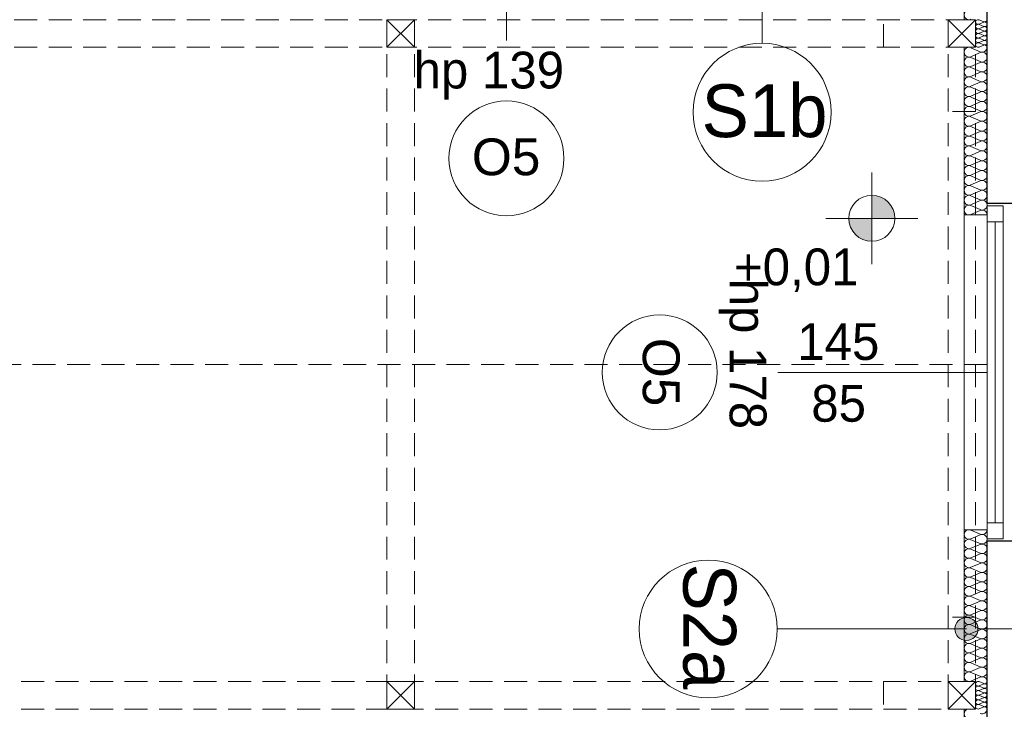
# Model space of a CAD drawing. Extents: x -515158 to -464725, y 20769 to 114053.
# Tile 5 of 69: x -502245 to -497964, y 33606 to 36608. Entities that reach past the tile are written whole.
import ezdxf

# ---------------------------------------------------------------- set-up
doc = ezdxf.new("R2010")
doc.units = 0
doc.header["$MEASUREMENT"] = 0
doc.linetypes.add('Krawędzie ukryte', pattern=[150, 100, -50])
for name, color, linetype, lineweight in [('#podkład', 252, 'Continuous', 9), ('Arch ocieplenie_Nr_Pióra__44', 252, 'Continuous', 9), ('Arch opisy okien_Nr_Pióra__9', 252, 'Continuous', 9), ('Arch opisy_Nr_Pióra__1', 252, 'Continuous', 25), ('Arch opisy_Nr_Pióra__21', 252, 'Continuous', 9), ('Arch opisy_Nr_Pióra__9', 252, 'Continuous', 9), ('Arch wykończenie_Nr_Pióra__3', 252, 'Continuous', 18), ('INWENT KONST. DREWNIANA_Nr_Pióra__21', 252, 'Continuous', 9), ('INWENT RZĘDNE_Nr_Pióra__21', 252, 'Continuous', 9), ('INWENT. OKNA_Nr_Pióra__21', 252, 'Continuous', 9), ('INWENT. OKNA_Nr_Pióra__5', 252, 'Continuous', 13), ('INWENT.ŚCIANY_Nr_Pióra__1', 252, 'Continuous', 25), ('INWENT.ŚCIANY_Nr_Pióra__21', 252, 'Continuous', 9)]:
    doc.layers.add(name, color=color, linetype=linetype, lineweight=lineweight)
doc.styles.add('GENERATED_STYLE_10', font='arial.ttf')
doc.styles.add('GENERATED_STYLE_3', font='txt')
doc.styles.add('GENERATED_STYLE_7', font='txt')

# ---------------------------------------------------------------- blocks, each defined once
blk = doc.blocks.new('parter')
at = {"layer": 'Arch opisy_Nr_Pióra__21', "linetype": 'Continuous'}
blk.add_hatch(color=252, dxfattribs=at).paths.add_polyline_path([(-498078.3, 33956), (-498082.1, 33975.1), (-498093, 33991.3), (-498109.2, 34002.2), (-498128.3, 34006), (-498147.5, 34002.2), (-498163.7, 33991.3), (-498174.5, 33975.1), (-498178.3, 33956), (-498174.5, 33936.8), (-498163.7, 33920.6), (-498147.5, 33909.8), (-498128.3, 33906), (-498109.2, 33909.8), (-498093, 33920.6), (-498082.1, 33936.8)], flags=0)
at = {"layer": 'INWENT RZĘDNE_Nr_Pióra__21', "linetype": 'Continuous'}
for points in [[(-498539.6, 35743), (-498439.6, 35743), (-498447.2, 35781.2), (-498468.8, 35813.7), (-498501.3, 35835.4), (-498539.6, 35843)], [(-498539.6, 35743), (-498639.6, 35743), (-498631.9, 35704.7), (-498610.3, 35672.3), (-498577.8, 35650.6), (-498539.6, 35643)]]:
    blk.add_hatch(color=252, dxfattribs=at).paths.add_polyline_path(points, flags=0)
at = {"layer": 'Arch ocieplenie_Nr_Pióra__44', "color": 252, "linetype": 'Continuous'}
for p, q in [((-498073.4, 36606.8), (-498053.2, 36598.5)), ((-498053.2, 36596.8), (-498073.4, 36588.5)), ((-498073.4, 36586.8), (-498053.2, 36578.5)), ((-498053.2, 36576.8), (-498073.4, 36568.5)), ((-498073.4, 36566.8), (-498053.2, 36558.5)), ((-498053.2, 36556.8), (-498073.4, 36548.5)), ((-498073.4, 36546.8), (-498053.2, 36538.5)), ((-498053.2, 36536.8), (-498073.4, 36528.5)), ((-498073.4, 36526.8), (-498053.2, 36518.5)), ((-498108.5, 36485.8), (-498068.1, 36468)), ((-498053.2, 36516.8), (-498073.4, 36508.5)), ((-498073.4, 36506.8), (-498053.2, 36498.5)), ((-498053.2, 36496.8), (-498073.4, 36488.5)), ((-498068.1, 36464.4), (-498108.5, 36446.5)), ((-498108.5, 36442.9), (-498068.1, 36425)), ((-498068.1, 36421.4), (-498108.5, 36403.6)), ((-498108.5, 36399.9), (-498068.1, 36382.1)), ((-498068.1, 36378.5), (-498108.5, 36360.6)), ((-498108.5, 36357), (-498068.1, 36339.1)), ((-498068.1, 36335.5), (-498108.5, 36317.7)), ((-498108.5, 36314.1), (-498068.1, 36296.2)), ((-498068.1, 36292.6), (-498108.5, 36274.7)), ((-498108.5, 36271.1), (-498068.1, 36253.3)), ((-498068.1, 36249.7), (-498108.5, 36231.8)), ((-498108.5, 36228.2), (-498068.1, 36210.3)), ((-498068.1, 36206.7), (-498108.5, 36188.8)), ((-498108.5, 36185.2), (-498068.1, 36167.4)), ((-498068.1, 36163.8), (-498108.5, 36145.9)), ((-498108.5, 36142.3), (-498068.1, 36124.4)), ((-498068.1, 36120.8), (-498108.5, 36103)), ((-498108.5, 36099.4), (-498068.1, 36081.5)), ((-498068.1, 36077.9), (-498108.5, 36060)), ((-498108.5, 36056.4), (-498068.1, 36038.6)), ((-498068.1, 36034.9), (-498108.5, 36017.1)), ((-498108.5, 36013.5), (-498068.1, 35995.6)), ((-498068.1, 35992), (-498108.5, 35974.1)), ((-498108.5, 35970.5), (-498068.1, 35952.7)), ((-498068.1, 35949.1), (-498108.5, 35931.2)), ((-498108.5, 35927.6), (-498068.1, 35909.7)), ((-498068.1, 35906.1), (-498108.5, 35888.3)), ((-498108.5, 35884.7), (-498068.1, 35866.8)), ((-498068.1, 35863.2), (-498108.5, 35845.3)), ((-498108.5, 35841.7), (-498068.1, 35823.8)), ((-498068.1, 35820.2), (-498108.5, 35802.4)), ((-498108.5, 35798.8), (-498068.1, 35780.9)), ((-498068.1, 35777.3), (-498108.5, 35759.4)), ((-498108.5, 34385.9), (-498068.1, 34368.7)), ((-498068.1, 34365.3), (-498108.5, 34348.1)), ((-498108.5, 34344.6), (-498068.1, 34327.5)), ((-498068.1, 34324), (-498108.5, 34306.9)), ((-498108.5, 34303.4), (-498068.1, 34286.2)), ((-498068.1, 34282.8), (-498108.5, 34265.6)), ((-498108.5, 34262.1), (-498068.1, 34245)), ((-498068.1, 34241.5), (-498108.5, 34224.4)), ((-498108.5, 34220.9), (-498068.1, 34203.7)), ((-498068.1, 34200.3), (-498108.5, 34183.1)), ((-498108.5, 34179.6), (-498068.1, 34162.5)), ((-498068.1, 34159), (-498108.5, 34141.9)), ((-498108.5, 34138.4), (-498068.1, 34121.2)), ((-498068.1, 34117.8), (-498108.5, 34100.6)), ((-498108.5, 34097.1), (-498068.1, 34080)), ((-498068.1, 34076.5), (-498108.5, 34059.4)), ((-498108.5, 34055.9), (-498068.1, 34038.7)), ((-498068.1, 34035.3), (-498108.5, 34018.1)), ((-498108.5, 34014.6), (-498068.1, 33997.5)), ((-498068.1, 33994), (-498108.5, 33976.9)), ((-498108.5, 33973.4), (-498068.1, 33956.2)), ((-498068.1, 33952.8), (-498108.5, 33935.6)), ((-498108.5, 33932.1), (-498068.1, 33915)), ((-498068.1, 33911.5), (-498108.5, 33894.4)), ((-498108.5, 33890.9), (-498068.1, 33873.7)), ((-498068.1, 33870.3), (-498108.5, 33853.1)), ((-498108.5, 33849.6), (-498068.1, 33832.5)), ((-498068.1, 33829), (-498108.5, 33811.9)), ((-498108.5, 33808.4), (-498068.1, 33791.2)), ((-498068.1, 33787.8), (-498108.5, 33770.6)), ((-498108.5, 33767.1), (-498068.1, 33750)), ((-498068.1, 33746.5), (-498108.5, 33729.4)), ((-498073.4, 33726.8), (-498053.2, 33718.5)), ((-498053.2, 33716.8), (-498073.4, 33708.5)), ((-498073.4, 33706.8), (-498053.2, 33698.5)), ((-498053.2, 33696.8), (-498073.4, 33688.5)), ((-498073.4, 33686.8), (-498053.2, 33678.5)), ((-498053.2, 33676.8), (-498073.4, 33668.5)), ((-498073.4, 33666.8), (-498053.2, 33658.5)), ((-498053.2, 33656.8), (-498073.4, 33648.5)), ((-498073.4, 33646.8), (-498053.2, 33638.5)), ((-498053.2, 33636.8), (-498073.4, 33628.5)), ((-498073.4, 33626.8), (-498053.2, 33618.5)), ((-498053.2, 33616.8), (-498073.4, 33608.5))]:
    blk.add_line(p, q, dxfattribs=at)
for centre, major_axis, ratio, start_param, end_param in [((-498117.1, 36628.8), (21.3, 0), 0.995704, 1.158003, 5.125183), ((-498077.7, 36597.6), (10.6, 0), 0.94039, 1.158003, 5.125183), ((-498049, 36607.6), (10.6, 0), 0.94039, 4.299596, 6.283185), ((-498077.7, 36577.6), (10.6, 0), 0.94039, 1.158003, 5.125183), ((-498077.7, 36557.6), (10.6, 0), 0.94039, 1.158003, 5.125183), ((-498049, 36587.6), (10.6, 0), 0.94039, 4.299595, 8.266774), ((-498049, 36567.6), (10.6, 0), 0.94039, 4.299595, 8.266774), ((-498077.7, 36537.6), (10.6, 0), 0.94039, 1.158003, 5.125183), ((-498077.7, 36517.6), (10.6, 0), 0.94039, 1.158003, 5.125183), ((-498049, 36547.6), (10.6, 0), 0.94039, 4.299595, 8.266774), ((-498049, 36527.6), (10.6, 0), 0.94039, 4.299595, 8.266774), ((-498049, 36507.6), (10.6, 0), 0.94039, 4.299595, 8.266774), ((-498117.1, 36466.2), (0, -21.5), 0.990555, 2.728799, 6.695979), ((-498077.7, 36497.6), (10.6, 0), 0.94039, 1.158003, 5.125183), ((-498059.6, 36487.6), (0, -21.5), 0.990555, 5.870392, 7.853982), ((-498049, 36487.6), (10.6, 0), 0.94039, 6.283185, 8.266774), ((-498117.1, 36423.2), (0, -21.5), 0.990555, 2.728799, 6.695979), ((-498059.6, 36444.7), (0, -21.5), 0.990555, 5.870392, 9.837571), ((-498117.1, 36380.3), (0, -21.5), 0.990555, 2.728799, 6.695979), ((-498059.6, 36401.8), (0, -21.5), 0.990555, 5.870392, 9.837571), ((-498117.1, 36337.3), (0, -21.5), 0.990555, 2.728799, 6.695979), ((-498059.6, 36358.8), (0, -21.5), 0.990555, 5.870392, 9.837571), ((-498117.1, 36294.4), (0, -21.5), 0.990555, 2.728799, 6.695979), ((-498059.6, 36315.9), (0, -21.5), 0.990555, 5.870392, 9.837571), ((-498117.1, 36251.5), (0, -21.5), 0.990555, 2.728799, 6.695979), ((-498059.6, 36272.9), (0, -21.5), 0.990555, 5.870392, 9.837571), ((-498117.1, 36208.5), (0, -21.5), 0.990555, 2.728799, 6.695979), ((-498059.6, 36230), (0, -21.5), 0.990555, 5.870392, 9.837571), ((-498117.1, 36165.6), (0, -21.5), 0.990555, 2.728799, 6.695979), ((-498059.6, 36187), (0, -21.5), 0.990555, 5.870392, 9.837571), ((-498117.1, 36122.6), (0, -21.5), 0.990555, 2.728799, 6.695979), ((-498059.6, 36144.1), (0, -21.5), 0.990555, 5.870392, 9.837571), ((-498117.1, 36079.7), (0, -21.5), 0.990555, 2.728799, 6.695979), ((-498059.6, 36101.2), (0, -21.5), 0.990555, 5.870392, 9.837571), ((-498117.1, 36036.7), (0, -21.5), 0.990555, 2.728799, 6.695979), ((-498059.6, 36058.2), (0, -21.5), 0.990555, 5.870392, 9.837571), ((-498117.1, 35993.8), (0, -21.5), 0.990555, 2.728799, 6.695979), ((-498059.6, 36015.3), (0, -21.5), 0.990555, 5.870392, 9.837571), ((-498117.1, 35950.9), (0, -21.5), 0.990555, 2.728799, 6.695979), ((-498059.6, 35972.3), (0, -21.5), 0.990555, 5.870392, 9.837571), ((-498117.1, 35907.9), (0, -21.5), 0.990555, 2.728799, 6.695979), ((-498059.6, 35929.4), (0, -21.5), 0.990555, 5.870392, 9.837571), ((-498117.1, 35865), (0, -21.5), 0.990555, 2.728799, 6.695979), ((-498059.6, 35886.5), (0, -21.5), 0.990555, 5.870392, 9.837571), ((-498117.1, 35822), (0, -21.5), 0.990555, 2.728799, 6.695979), ((-498059.6, 35843.5), (0, -21.5), 0.990555, 5.870392, 9.837571), ((-498117.1, 35779.1), (0, -21.5), 0.990555, 2.728799, 6.695979), ((-498059.6, 35800.6), (0, -21.5), 0.990555, 5.870392, 9.837571), ((-498059.6, 35757.6), (0, -21.5), 0.990555, 1.570796, 3.554385), ((-498117.1, 34367), (21.3, 0), 0.969776, 1.158003, 5.125183), ((-498059.6, 34387.6), (21.3, 0), 0.969776, 4.299596, 6.283185), ((-498117.1, 34325.8), (21.3, 0), 0.969776, 1.158003, 5.125183), ((-498059.6, 34346.4), (21.3, 0), 0.969776, 4.299595, 8.266774), ((-498117.1, 34284.5), (21.3, 0), 0.969776, 1.158003, 5.125183), ((-498059.6, 34305.1), (21.3, 0), 0.969776, 4.299595, 8.266774), ((-498117.1, 34243.3), (21.3, 0), 0.969776, 1.158003, 5.125183), ((-498059.6, 34263.9), (21.3, 0), 0.969776, 4.299595, 8.266774), ((-498117.1, 34202), (21.3, 0), 0.969776, 1.158003, 5.125183), ((-498059.6, 34222.6), (21.3, 0), 0.969776, 4.299595, 8.266774), ((-498117.1, 34160.8), (21.3, 0), 0.969776, 1.158003, 5.125183), ((-498059.6, 34181.4), (21.3, 0), 0.969776, 4.299595, 8.266774), ((-498117.1, 34119.5), (21.3, 0), 0.969776, 1.158003, 5.125183), ((-498059.6, 34140.1), (21.3, 0), 0.969776, 4.299595, 8.266774), ((-498059.6, 34098.9), (21.3, 0), 0.969776, 4.299595, 8.266774), ((-498117.1, 34078.3), (21.3, 0), 0.969776, 1.158003, 5.125183), ((-498059.6, 34057.6), (21.3, 0), 0.969776, 4.299595, 8.266774), ((-498117.1, 34037), (21.3, 0), 0.969776, 1.158003, 5.125183), ((-498059.6, 34016.4), (21.3, 0), 0.969776, 4.299595, 8.266774), ((-498117.1, 33995.8), (21.3, 0), 0.969776, 1.158003, 5.125183), ((-498059.6, 33975.1), (21.3, 0), 0.969776, 4.299595, 8.266774), ((-498117.1, 33954.5), (21.3, 0), 0.969776, 1.158003, 5.125183), ((-498059.6, 33933.9), (21.3, 0), 0.969776, 4.299595, 8.266774), ((-498117.1, 33913.3), (21.3, 0), 0.969776, 1.158003, 5.125183), ((-498059.6, 33892.6), (21.3, 0), 0.969776, 4.299595, 8.266774), ((-498117.1, 33872), (21.3, 0), 0.969776, 1.158003, 5.125183), ((-498059.6, 33851.4), (21.3, 0), 0.969776, 4.299595, 8.266774), ((-498117.1, 33830.8), (21.3, 0), 0.969776, 1.158003, 5.125183), ((-498059.6, 33810.1), (21.3, 0), 0.969776, 4.299595, 8.266774), ((-498117.1, 33789.5), (21.3, 0), 0.969776, 1.158003, 5.125183), ((-498059.6, 33768.9), (21.3, 0), 0.969776, 4.299595, 8.266774), ((-498117.1, 33748.3), (21.3, 0), 0.969776, 1.158003, 5.125183), ((-498059.6, 33727.6), (21.3, 0), 0.969776, 0, 1.983589), ((-498077.7, 33717.6), (10.6, 0), 0.94039, 1.158003, 5.125183), ((-498077.7, 33697.6), (10.6, 0), 0.94039, 1.158003, 5.125183), ((-498049, 33727.6), (10.6, 0), 0.94039, 4.299596, 6.283185), ((-498049, 33707.6), (10.6, 0), 0.94039, 4.299595, 8.266774), ((-498049, 33687.6), (10.6, 0), 0.94039, 4.299595, 8.266774), ((-498077.7, 33677.6), (10.6, 0), 0.94039, 1.158003, 5.125183), ((-498077.7, 33657.6), (10.6, 0), 0.94039, 1.158003, 5.125183), ((-498049, 33667.6), (10.6, 0), 0.94039, 4.299595, 8.266774), ((-498049, 33647.6), (10.6, 0), 0.94039, 4.299595, 8.266774), ((-498117.1, 33586.7), (21.3, 0), 0.981876, 1.158003, 5.125183), ((-498077.7, 33637.6), (10.6, 0), 0.94039, 1.158003, 5.125183), ((-498077.7, 33617.6), (10.6, 0), 0.94039, 1.158003, 5.125183), ((-498059.6, 33607.6), (21.3, 0), 0.981876, 4.299596, 6.283185), ((-498049, 33627.6), (10.6, 0), 0.94039, 4.299595, 8.266774), ((-498049, 33607.6), (10.6, 0), 0.94039, 6.283185, 8.266774)]:
    blk.add_ellipse(centre, major_axis=major_axis, ratio=ratio, start_param=start_param, end_param=end_param, dxfattribs=at)
at = {"layer": 'Arch opisy_Nr_Pióra__21', "color": 252, "linetype": 'Continuous'}
for p, q in [((-499016.7, 37327.6), (-499016.7, 36505)), ((-498128.3, 33956), (-498950.9, 33956)), ((-497468.3, 33956), (-498078.3, 33956))]:
    blk.add_line(p, q, dxfattribs=at)
for centre, radius in [((-499016.7, 36205), 300), ((-499250.9, 33956), 300), ((-498128.3, 33956), 50)]:
    blk.add_circle(centre, radius, dxfattribs=at)
at = {"layer": 'Arch opisy_Nr_Pióra__9', "color": 252, "linetype": 'Continuous'}
for centre in [(-500128.3, 36004.1), (-499461.9, 35072.6)]:
    blk.add_circle(centre, 250, dxfattribs=at)
at = {"layer": 'Arch wykończenie_Nr_Pióra__3', "color": 252, "linetype": 'Continuous'}
for p, q in [((-498138.3, 36607.6), (-498138.3, 37327.6)), ((-498138.3, 35757.6), (-498138.3, 36487.6)), ((-498038.3, 35757.6), (-498138.3, 35757.6)), ((-498138.3, 34387.6), (-498138.3, 33727.6)), ((-498038.3, 34387.6), (-498138.3, 34387.6)), ((-498138.3, 33607.6), (-498138.3, 32837.6))]:
    blk.add_line(p, q, dxfattribs=at)
at = {"layer": 'INWENT KONST. DREWNIANA_Nr_Pióra__21', "color": 252, "linetype": 'Krawędzie ukryte'}
for p, q in [((-512918.3, 36607.6), (-498088.3, 36607.6)), ((-500648.3, 36607.6), (-500648.3, 33607.6)), ((-500528.3, 36607.6), (-500528.3, 33607.6)), ((-498488.3, 36487.6), (-498488.3, 36607.6)), ((-498208.3, 36607.6), (-498208.3, 33607.6)), ((-498088.3, 36607.6), (-498088.3, 33607.6)), ((-512918.3, 36487.6), (-498088.3, 36487.6)), ((-498088.3, 36207.6), (-498208.3, 36207.6)), ((-498038.3, 35107.6), (-513118.3, 35107.6)), ((-498088.3, 34007.6), (-498208.3, 34007.6)), ((-498088.3, 33727.6), (-512918.3, 33727.6)), ((-498488.3, 33727.6), (-498488.3, 33607.6)), ((-498088.3, 33607.6), (-512918.3, 33607.6))]:
    blk.add_line(p, q, dxfattribs=at)
at = {"layer": 'INWENT KONST. DREWNIANA_Nr_Pióra__21', "color": 252, "linetype": 'Continuous'}
for p, q in [((-500648.3, 36607.6), (-500528.3, 36487.6)), ((-500648.3, 36487.6), (-500528.3, 36607.6)), ((-500648.3, 36607.6), (-500528.3, 36607.6)), ((-500648.3, 36487.6), (-500648.3, 36607.6)), ((-500528.3, 36607.6), (-500528.3, 36487.6)), ((-498208.3, 36607.6), (-498088.3, 36487.6)), ((-498208.3, 36487.6), (-498088.3, 36607.6)), ((-498208.3, 36607.6), (-498088.3, 36607.6)), ((-498208.3, 36487.6), (-498208.3, 36607.6)), ((-498088.3, 36607.6), (-498088.3, 36487.6)), ((-500528.3, 36487.6), (-500648.3, 36487.6)), ((-498088.3, 36487.6), (-498208.3, 36487.6)), ((-500648.3, 33727.6), (-500528.3, 33607.6)), ((-500648.3, 33607.6), (-500528.3, 33727.6)), ((-500648.3, 33727.6), (-500528.3, 33727.6)), ((-500648.3, 33607.6), (-500648.3, 33727.6)), ((-500528.3, 33727.6), (-500528.3, 33607.6)), ((-498208.3, 33727.6), (-498088.3, 33607.6)), ((-498208.3, 33607.6), (-498088.3, 33727.6)), ((-498208.3, 33727.6), (-498088.3, 33727.6)), ((-498208.3, 33607.6), (-498208.3, 33727.6)), ((-498088.3, 33727.6), (-498088.3, 33607.6)), ((-500528.3, 33607.6), (-500648.3, 33607.6)), ((-498088.3, 33607.6), (-498208.3, 33607.6))]:
    blk.add_line(p, q, dxfattribs=at)
at = {"layer": 'INWENT RZĘDNE_Nr_Pióra__21', "color": 252, "linetype": 'Continuous'}
for p, q in [((-498539.6, 35543), (-498539.6, 35943)), ((-498739.6, 35743), (-498339.6, 35743))]:
    blk.add_line(p, q, dxfattribs=at)
blk.add_circle((-498539.6, 35743), 100, dxfattribs=at)
at = {"layer": 'INWENT. OKNA_Nr_Pióra__5', "color": 252, "linetype": 'Continuous'}
for p, q in [((-500128.3, 37427.6), (-500128.3, 36517.6)), ((-498038.3, 35797.6), (-497968.3, 35797.6)), ((-498038.3, 34347.6), (-498038.3, 35797.6)), ((-497968.3, 34347.6), (-497968.3, 35797.6)), ((-498038.3, 35727.6), (-497968.3, 35727.6)), ((-498003.3, 35727.6), (-498003.3, 34417.6)), ((-498038.3, 35072.6), (-498948.3, 35072.6)), ((-498038.3, 34417.6), (-497968.3, 34417.6)), ((-497968.3, 34347.6), (-498038.3, 34347.6))]:
    blk.add_line(p, q, dxfattribs=at)
at = {"layer": 'INWENT.ŚCIANY_Nr_Pióra__1', "color": 252, "linetype": 'Continuous'}
for p, q in [((-498038.3, 35807.6), (-498038.3, 37427.6)), ((-497738.3, 35807.6), (-498038.3, 35807.6)), ((-498038.3, 32897.6), (-498038.3, 34337.6)), ((-497738.3, 34337.6), (-498038.3, 34337.6))]:
    blk.add_line(p, q, dxfattribs=at)
at = {"layer": 'INWENT.ŚCIANY_Nr_Pióra__21', "color": 252, "linetype": 'Continuous'}
blk.add_line((-498138.3, 34387.6), (-498138.3, 35757.6), dxfattribs=at)
at = {"layer": 'Arch opisy okien_Nr_Pióra__9', "color": 252, "linetype": 'Continuous', "style": 'GENERATED_STYLE_10'}
blk.add_text('O5', height=160, dxfattribs=at).set_placement((-500278.8, 35930.7))
blk.add_text('O5', height=160, rotation=270, dxfattribs=at).set_placement((-499535.3, 35223.1))
at = {"layer": 'Arch opisy_Nr_Pióra__1', "color": 252, "linetype": 'Continuous', "style": 'GENERATED_STYLE_7'}
blk.add_text('S1b', height=230, dxfattribs=at).set_placement((-499279.6, 36096.4))
blk.add_text('S2a', height=230, rotation=270, dxfattribs=at).set_placement((-499359.5, 34240.7))
at = {"layer": 'INWENT RZĘDNE_Nr_Pióra__21', "color": 252, "insert": (-499139, 35422.1), "char_height": 160, "attachment_point": 7, "style": 'GENERATED_STYLE_3'}
blk.add_mtext('{+0,01}', dxfattribs=at)
at = {"layer": 'INWENT. OKNA_Nr_Pióra__21', "color": 252, "linetype": 'Continuous', "style": 'GENERATED_STYLE_7'}
for s, p in [('hp 139', (-500532.1, 36308.3)), ('145', (-498863.8, 35126.8)), ('85', (-498802.8, 34858))]:
    blk.add_text(s, height=160, dxfattribs=at).set_placement(p)
blk.add_text('hp 178', height=160, rotation=270, dxfattribs=at).set_placement((-499157.7, 35480.3))

msp = doc.modelspace()

# ---------------------------------------------------------------- block references
at = {"layer": '#podkład'}
msp.add_blockref('parter', (0, 0), dxfattribs=at)

doc.saveas('drawing.dxf')
